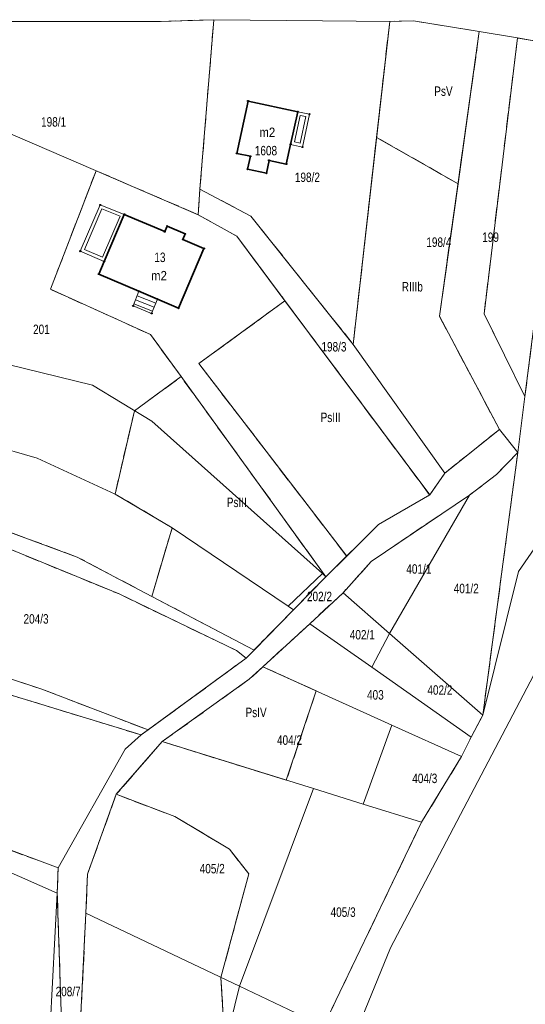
# Model space of a CAD drawing. Header units: metres. Extents: x 7496145 to 7500200, y 5498500 to 5502080.
# Tile 128 of 202: x 7497680 to 7497760, y 5501450 to 5501606. Entities that reach past the tile are written whole.
import ezdxf
from ezdxf.enums import TextEntityAlignment as Align

# ---------------------------------------------------------------- set-up
doc = ezdxf.new("R2010")
doc.units = ezdxf.units.M
doc.header["$MEASUREMENT"] = 0
for name, pattern in [('2.25_0.75', [3, 2.25, -0.75]), ('219-1000', [0]), ('egug-1000', [0])]:
    doc.linetypes.add(name, pattern=pattern)
doc.layers.get('0').update_dxf_attribs({"color": 2, "linetype": 'CONTINUOUS', "lineweight": 5})
for name, color, linetype in [('209-oznaczenie konturu klasyfikacyjnego', 7, 'CONTINUOUS'), ('211-numer działki ewidencyjnej', 7, 'CONTINUOUS'), ('217-kontur klasyfikacyjny', 7, 'CONTINUOUS'), ('218-kontur użytku gruntowego', 7, 'CONTINUOUS'), ('219-działka ewidencyjna', 7, 'CONTINUOUS'), ('312-budynek ewidencyjny', 7, 'CONTINUOUS'), ('312-oznaczenie budynku ewidencyjnego', 7, 'CONTINUOUS'), ('312-oznaczenie budynku ewidencyjnego-Atr117', 7, 'CONTINUOUS'), ('352-schody', 7, 'CONTINUOUS'), ('Punkt budynku', 7, 'CONTINUOUS'), ('taras', 7, 'CONTINUOUS')]:
    doc.layers.add(name, color=color, linetype=linetype)
doc.styles.get("Standard").update_dxf_attribs({"font": 'Working1250', "width": 0.75})

# ---------------------------------------------------------------- blocks, each defined once
blk = doc.blocks.new('PUNKTBUD')
at = {"color": 0}
blk.add_circle((0, 0), 0.09, dxfattribs=at)

msp = doc.modelspace()

# ---------------------------------------------------------------- linework, layer by layer
at = {"layer": '217-kontur klasyfikacyjny', "color": 3, "linetype": '2.25_0.75', "lineweight": 18, "flags": 128}
for points in [[(7497710.43, 5501606.21), (7497701.99, 5501605.93)], [(7497708.24, 5501579.36), (7497710.43, 5501606.21)], [(7497742.06, 5501606.03), (7497738.29, 5501605.93)], [(7497752.48, 5501604.35), (7497742.06, 5501606.03)], [(7497701.99, 5501605.93), (7497677.88, 5501605.91)], [(7497738.29, 5501605.93), (7497736.21, 5501587.55)], [(7497749.11, 5501580.22), (7497752.48, 5501604.35)], [(7497758.51, 5501603.31), (7497753.23, 5501559.57)], [(7497766.76, 5501601.85), (7497758.51, 5501603.31)], [(7497759.7, 5501546.5), (7497766.76, 5501601.85)], [(7497736.21, 5501587.55), (7497732.51, 5501554.75)], [(7497749.11, 5501580.22), (7497736.21, 5501587.55)], [(7497684.57, 5501563.48), (7497691.8, 5501582.28)], [(7497691.8, 5501582.28), (7497707.95, 5501575.31)], [(7497746.17, 5501559.21), (7497749.11, 5501580.22)], [(7497707.95, 5501575.31), (7497708.24, 5501579.36)], [(7497716.3, 5501575.08), (7497708.24, 5501579.36)], [(7497707.95, 5501575.31), (7497714.07, 5501571.89)], [(7497732.51, 5501554.75), (7497716.3, 5501575.08)], [(7497714.07, 5501571.89), (7497721.7, 5501561.66)], [(7497700.42, 5501556.31), (7497684.57, 5501563.48)], [(7497721.7, 5501561.66), (7497708.07, 5501551.7)], [(7497721.7, 5501561.66), (7497744.63, 5501530.89)], [(7497755.67, 5501541.28), (7497746.17, 5501559.21)], [(7497753.23, 5501559.57), (7497759.7, 5501546.5)], [(7497705.25, 5501549.64), (7497700.42, 5501556.31)], [(7497708.07, 5501551.7), (7497731.48, 5501521.21)], [(7497697.86, 5501544.24), (7497705.25, 5501549.64)], [(7497728.18, 5501517.94), (7497705.25, 5501549.64)], [(7497694.8, 5501531.03), (7497697.86, 5501544.24)], [(7497747.01, 5501534.37), (7497755.67, 5501541.28)], [(7497758.57, 5501537.62), (7497755.2, 5501534.12)], [(7497756.22, 5501519.91), (7497758.57, 5501537.62)], [(7497744.63, 5501530.89), (7497747.01, 5501534.37)], [(7497755.2, 5501534.12), (7497750.91, 5501530.87)], [(7497688.82, 5501521.05), (7497658.02, 5501532.41)], [(7497703.85, 5501525.7), (7497694.8, 5501531.03)], [(7497750.91, 5501530.87), (7497735.37, 5501520.35)], [(7497736.52, 5501526.19), (7497744.63, 5501530.89)], [(7497700.61, 5501514.82), (7497703.85, 5501525.7)], [(7497731.48, 5501521.21), (7497736.52, 5501526.19)], [(7497672.34, 5501524.67), (7497695.43, 5501515.2)], [(7497700.61, 5501514.82), (7497688.82, 5501521.05)], [(7497735.37, 5501520.35), (7497730.92, 5501515.4)], [(7497624.72, 5501519.38), (7497683.19, 5501500.11)], [(7497753.04, 5501496.02), (7497756.22, 5501519.91)], [(7497723.04, 5501512.69), (7497728.18, 5501517.94)], [(7497695.43, 5501515.2), (7497714.02, 5501506.24)], [(7497716.8, 5501506.3), (7497700.61, 5501514.82)], [(7497730.92, 5501515.4), (7497725.65, 5501510.49)], [(7497716.8, 5501506.3), (7497723.04, 5501512.69)], [(7497725.65, 5501510.49), (7497718.21, 5501503.67)], [(7497714.02, 5501506.24), (7497715.58, 5501505.05)], [(7497715.58, 5501505.05), (7497716.8, 5501506.3)], [(7497659.28, 5501505), (7497698.95, 5501492.86)], [(7497700.02, 5501493.65), (7497715.58, 5501505.05)], [(7497718.21, 5501503.67), (7497716.06, 5501501.68)], [(7497718.21, 5501503.67), (7497726.65, 5501499.85)], [(7497716.06, 5501501.68), (7497702.27, 5501491.81)], [(7497683.19, 5501500.11), (7497700.02, 5501493.65)], [(7497726.65, 5501499.85), (7497721.92, 5501485.69)], [(7497751.19, 5501492.51), (7497753.04, 5501496.02)], [(7497698.95, 5501492.86), (7497700.02, 5501493.65)], [(7497749.65, 5501489.43), (7497751.19, 5501492.51)], [(7497702.27, 5501491.81), (7497699.52, 5501488.65)], [(7497721.92, 5501485.69), (7497702.27, 5501491.81)], [(7497743.33, 5501479.02), (7497749.65, 5501489.43)], [(7497699.52, 5501488.65), (7497694.99, 5501483.45)], [(7497685.78, 5501471.78), (7497651.33, 5501484.67)], [(7497694.99, 5501483.45), (7497690.42, 5501470.78)], [(7497694.99, 5501483.45), (7497704.27, 5501479.92)], [(7497704.27, 5501479.92), (7497712.93, 5501474.74)], [(7497727.81, 5501446.71), (7497743.33, 5501479.02)], [(7497712.93, 5501474.74), (7497715.97, 5501470.84)], [(7497685.64, 5501467.78), (7497685.78, 5501471.78)], [(7497690.42, 5501470.78), (7497690.18, 5501464.61)], [(7497715.97, 5501470.84), (7497711.56, 5501454.44)], [(7497686.62, 5501438.11), (7497685.64, 5501467.78)], [(7497690.18, 5501464.61), (7497688.5, 5501430.63)], [(7497711.56, 5501454.44), (7497713.46, 5501423.22)]]:
    msp.add_lwpolyline(points, dxfattribs=at)
at = {"layer": '218-kontur użytku gruntowego', "color": 3, "linetype": 'egug-1000', "lineweight": 18, "flags": 128}
for points in [[(7497710.43, 5501606.21), (7497701.99, 5501605.93)], [(7497710.43, 5501606.21), (7497708.24, 5501579.36)], [(7497727.64, 5501606.04), (7497710.43, 5501606.21)], [(7497738.29, 5501605.93), (7497727.64, 5501606.04)], [(7497742.06, 5501606.03), (7497738.29, 5501605.93)], [(7497752.48, 5501604.35), (7497742.06, 5501606.03)], [(7497701.99, 5501605.93), (7497677.88, 5501605.91)], [(7497738.29, 5501605.93), (7497736.21, 5501587.55)], [(7497749.11, 5501580.22), (7497752.48, 5501604.35)], [(7497758.51, 5501603.31), (7497752.48, 5501604.35)], [(7497758.51, 5501603.31), (7497753.23, 5501559.57)], [(7497766.76, 5501601.85), (7497758.51, 5501603.31)], [(7497759.7, 5501546.5), (7497766.76, 5501601.85)], [(7497736.21, 5501587.55), (7497732.51, 5501554.75)], [(7497736.21, 5501587.55), (7497749.11, 5501580.22)], [(7497691.8, 5501582.28), (7497684.57, 5501563.48)], [(7497707.95, 5501575.31), (7497691.8, 5501582.28)], [(7497746.17, 5501559.21), (7497749.11, 5501580.22)], [(7497708.24, 5501579.36), (7497707.95, 5501575.31)], [(7497716.3, 5501575.08), (7497708.24, 5501579.36)], [(7497707.95, 5501575.31), (7497714.07, 5501571.89)], [(7497732.51, 5501554.75), (7497716.3, 5501575.08)], [(7497714.07, 5501571.89), (7497721.7, 5501561.66)], [(7497684.57, 5501563.48), (7497700.42, 5501556.31)], [(7497721.7, 5501561.66), (7497708.07, 5501551.7)], [(7497721.7, 5501561.66), (7497744.63, 5501530.89)], [(7497755.67, 5501541.28), (7497746.17, 5501559.21)], [(7497753.23, 5501559.57), (7497759.7, 5501546.5)], [(7497700.42, 5501556.31), (7497705.25, 5501549.64)], [(7497708.07, 5501551.7), (7497731.48, 5501521.21)], [(7497705.25, 5501549.64), (7497697.86, 5501544.24)], [(7497728.18, 5501517.94), (7497705.25, 5501549.64)], [(7497697.86, 5501544.24), (7497694.8, 5501531.03)], [(7497747.01, 5501534.37), (7497755.67, 5501541.28)], [(7497755.67, 5501541.28), (7497758.57, 5501537.62)], [(7497758.57, 5501537.62), (7497755.2, 5501534.12)], [(7497756.22, 5501519.91), (7497758.57, 5501537.62)], [(7497744.63, 5501530.89), (7497747.01, 5501534.37)], [(7497755.2, 5501534.12), (7497750.91, 5501530.87)], [(7497658.02, 5501532.41), (7497688.82, 5501521.05)], [(7497694.8, 5501531.03), (7497703.85, 5501525.7)], [(7497750.91, 5501530.87), (7497735.37, 5501520.35)], [(7497736.52, 5501526.19), (7497744.63, 5501530.89)], [(7497703.85, 5501525.7), (7497700.61, 5501514.82)], [(7497731.48, 5501521.21), (7497736.52, 5501526.19)], [(7497695.43, 5501515.2), (7497672.34, 5501524.67)], [(7497688.82, 5501521.05), (7497700.61, 5501514.82)], [(7497728.18, 5501517.94), (7497731.48, 5501521.21)], [(7497735.37, 5501520.35), (7497730.92, 5501515.4)], [(7497624.72, 5501519.38), (7497683.19, 5501500.11)], [(7497753.04, 5501496.02), (7497756.22, 5501519.91)], [(7497723.04, 5501512.69), (7497728.18, 5501517.94)], [(7497714.02, 5501506.24), (7497695.43, 5501515.2)], [(7497700.61, 5501514.82), (7497716.8, 5501506.3)], [(7497730.92, 5501515.4), (7497725.65, 5501510.49)], [(7497716.8, 5501506.3), (7497723.04, 5501512.69)], [(7497725.65, 5501510.49), (7497718.21, 5501503.67)], [(7497715.58, 5501505.05), (7497714.02, 5501506.24)], [(7497715.58, 5501505.05), (7497716.8, 5501506.3)], [(7497698.95, 5501492.86), (7497659.28, 5501505)], [(7497700.02, 5501493.65), (7497715.58, 5501505.05)], [(7497718.21, 5501503.67), (7497716.06, 5501501.68)], [(7497726.65, 5501499.85), (7497718.21, 5501503.67)], [(7497738.4, 5501459.14), (7497761.62, 5501503.39)], [(7497716.06, 5501501.68), (7497702.27, 5501491.81)], [(7497683.19, 5501500.11), (7497700.02, 5501493.65)], [(7497721.92, 5501485.69), (7497726.65, 5501499.85)], [(7497751.19, 5501492.51), (7497753.04, 5501496.02)], [(7497698.95, 5501492.86), (7497700.02, 5501493.65)], [(7497696.38, 5501490.58), (7497698.95, 5501492.86)], [(7497749.65, 5501489.43), (7497751.19, 5501492.51)], [(7497685.78, 5501471.78), (7497696.38, 5501490.58)], [(7497702.27, 5501491.81), (7497699.52, 5501488.65)], [(7497702.27, 5501491.81), (7497721.92, 5501485.69)], [(7497743.33, 5501479.02), (7497749.65, 5501489.43)], [(7497699.52, 5501488.65), (7497694.99, 5501483.45)], [(7497651.33, 5501484.67), (7497685.78, 5501471.78)], [(7497694.99, 5501483.45), (7497690.42, 5501470.78)], [(7497704.27, 5501479.92), (7497694.99, 5501483.45)], [(7497712.93, 5501474.74), (7497704.27, 5501479.92)], [(7497727.81, 5501446.71), (7497743.33, 5501479.02)], [(7497715.97, 5501470.84), (7497712.93, 5501474.74)], [(7497685.64, 5501467.78), (7497685.78, 5501471.78)], [(7497690.42, 5501470.78), (7497690.18, 5501464.61)], [(7497711.56, 5501454.44), (7497715.97, 5501470.84)], [(7497686.62, 5501438.11), (7497685.64, 5501467.78)], [(7497690.18, 5501464.61), (7497688.5, 5501430.63)], [(7497720.95, 5501416.36), (7497738.4, 5501459.14)], [(7497713.46, 5501423.22), (7497711.56, 5501454.44)]]:
    msp.add_lwpolyline(points, dxfattribs=at)
at = {"layer": '219-działka ewidencyjna', "color": 3, "linetype": '219-1000', "lineweight": 18, "flags": 128}
for points in [[(7497701.99, 5501605.93), (7497710.43, 5501606.21)], [(7497708.24, 5501579.36), (7497710.43, 5501606.21)], [(7497710.43, 5501606.21), (7497727.64, 5501606.04)], [(7497727.64, 5501606.04), (7497738.29, 5501605.93)], [(7497742.06, 5501606.03), (7497738.29, 5501605.93)], [(7497742.06, 5501606.03), (7497752.48, 5501604.35)], [(7497677.88, 5501605.91), (7497701.99, 5501605.93)], [(7497732.51, 5501554.75), (7497738.29, 5501605.93)], [(7497746.17, 5501559.21), (7497752.48, 5501604.35)], [(7497752.48, 5501604.35), (7497758.51, 5501603.31)], [(7497758.51, 5501603.31), (7497753.23, 5501559.57)], [(7497758.51, 5501603.31), (7497766.76, 5501601.85)], [(7497766.76, 5501601.85), (7497759.7, 5501546.5)], [(7497655.72, 5501597.84), (7497707.95, 5501575.31)], [(7497708.24, 5501579.36), (7497707.95, 5501575.31)], [(7497708.24, 5501579.36), (7497716.3, 5501575.08)], [(7497707.95, 5501575.31), (7497714.07, 5501571.89)], [(7497732.51, 5501554.75), (7497716.3, 5501575.08)], [(7497729.6, 5501551.05), (7497714.07, 5501571.89)], [(7497618.99, 5501565.97), (7497691.22, 5501548.3)], [(7497746.17, 5501559.21), (7497755.67, 5501541.28)], [(7497753.23, 5501559.57), (7497759.7, 5501546.5)], [(7497732.51, 5501554.75), (7497747.01, 5501534.37)], [(7497758.71, 5501518.78), (7497782.58, 5501553.4)], [(7497758.71, 5501518.78), (7497782.58, 5501553.4)], [(7497729.6, 5501551.05), (7497744.63, 5501530.89)], [(7497691.22, 5501548.3), (7497700.6, 5501542.57)], [(7497758.57, 5501537.62), (7497759.7, 5501546.5)], [(7497659.46, 5501543.4), (7497682.46, 5501536.73)], [(7497700.6, 5501542.57), (7497727.66, 5501518.43)], [(7497747.01, 5501534.37), (7497755.67, 5501541.28)], [(7497755.67, 5501541.28), (7497758.57, 5501537.62)], [(7497755.2, 5501534.12), (7497758.57, 5501537.62)], [(7497756.22, 5501519.91), (7497758.57, 5501537.62)], [(7497682.46, 5501536.73), (7497694.8, 5501531.03)], [(7497744.63, 5501530.89), (7497747.01, 5501534.37)], [(7497750.91, 5501530.87), (7497755.2, 5501534.12)], [(7497703.85, 5501525.7), (7497694.8, 5501531.03)], [(7497735.37, 5501520.35), (7497750.91, 5501530.87)], [(7497744.63, 5501530.89), (7497736.52, 5501526.19)], [(7497738.28, 5501508.95), (7497750.91, 5501530.87)], [(7497703.85, 5501525.7), (7497722.2, 5501513.28)], [(7497728.18, 5501517.94), (7497736.52, 5501526.19)], [(7497672.34, 5501524.67), (7497695.43, 5501515.2)], [(7497730.92, 5501515.4), (7497735.37, 5501520.35)], [(7497753.04, 5501496.02), (7497756.22, 5501519.91)], [(7497753.04, 5501496.02), (7497758.71, 5501518.78)], [(7497753.04, 5501496.02), (7497758.71, 5501518.78)], [(7497722.2, 5501513.28), (7497727.66, 5501518.43)], [(7497723.04, 5501512.69), (7497728.18, 5501517.94)], [(7497727.66, 5501518.43), (7497728.18, 5501517.94)], [(7497695.43, 5501515.2), (7497714.02, 5501506.24)], [(7497725.65, 5501510.49), (7497730.92, 5501515.4)], [(7497730.92, 5501515.4), (7497738.28, 5501508.95)], [(7497715.58, 5501505.05), (7497723.04, 5501512.69)], [(7497722.2, 5501513.28), (7497723.04, 5501512.69)], [(7497718.21, 5501503.67), (7497725.65, 5501510.49)], [(7497725.65, 5501510.49), (7497735.48, 5501503.58)], [(7497735.48, 5501503.58), (7497738.28, 5501508.95)], [(7497738.28, 5501508.95), (7497753.04, 5501496.02)], [(7497714.02, 5501506.24), (7497715.58, 5501505.05)], [(7497659.28, 5501505), (7497698.95, 5501492.86)], [(7497698.95, 5501492.86), (7497715.58, 5501505.05)], [(7497716.06, 5501501.68), (7497718.21, 5501503.67)], [(7497718.21, 5501503.67), (7497732.45, 5501497.22)], [(7497735.48, 5501503.58), (7497751.19, 5501492.51)], [(7497702.27, 5501491.81), (7497716.06, 5501501.68)], [(7497732.45, 5501497.22), (7497738.61, 5501494.43)], [(7497751.19, 5501492.51), (7497753.04, 5501496.02)], [(7497751.19, 5501492.51), (7497753.04, 5501496.02)], [(7497734.07, 5501481.91), (7497738.61, 5501494.43)], [(7497738.61, 5501494.43), (7497749.65, 5501489.43)], [(7497696.38, 5501490.58), (7497698.95, 5501492.86)], [(7497749.65, 5501489.43), (7497751.19, 5501492.51)], [(7497749.65, 5501489.43), (7497751.19, 5501492.51)], [(7497685.78, 5501471.78), (7497696.38, 5501490.58)], [(7497694.99, 5501483.45), (7497702.27, 5501491.81)], [(7497702.27, 5501491.81), (7497726.22, 5501484.35)], [(7497743.33, 5501479.02), (7497749.65, 5501489.43)], [(7497743.33, 5501479.02), (7497749.65, 5501489.43)], [(7497714.52, 5501453.03), (7497726.22, 5501484.35)], [(7497726.22, 5501484.35), (7497734.07, 5501481.91)], [(7497685.64, 5501467.78), (7497650.75, 5501483.19)], [(7497690.42, 5501470.78), (7497694.99, 5501483.45)], [(7497734.07, 5501481.91), (7497743.33, 5501479.02)], [(7497727.81, 5501446.71), (7497743.33, 5501479.02)], [(7497727.81, 5501446.71), (7497743.33, 5501479.02)], [(7497685.64, 5501467.78), (7497685.78, 5501471.78)], [(7497690.18, 5501464.61), (7497690.42, 5501470.78)], [(7497684.13, 5501439.47), (7497685.64, 5501467.78)], [(7497685.64, 5501467.78), (7497686.62, 5501438.11)], [(7497688.5, 5501430.63), (7497690.18, 5501464.61)], [(7497690.18, 5501464.61), (7497714.52, 5501453.03)], [(7497706.39, 5501419.93), (7497714.52, 5501453.03)], [(7497714.52, 5501453.03), (7497727.81, 5501446.71)]]:
    msp.add_lwpolyline(points, dxfattribs=at)
at = {"layer": '312-budynek ewidencyjny', "color": 7, "linetype": 'Continuous', "lineweight": 35, "flags": 128}
for points in [[(7497714.07, 5501585.03), (7497715.85, 5501593.32)], [(7497715.85, 5501593.32), (7497723.74, 5501591.63)], [(7497723.74, 5501591.63), (7497722.6, 5501586.45)], [(7497722.6, 5501586.45), (7497721.92, 5501583.33)], [(7497716.22, 5501584.56), (7497714.07, 5501585.03)], [(7497715.77, 5501582.51), (7497716.22, 5501584.56)], [(7497719.18, 5501583.92), (7497718.78, 5501581.89)], [(7497721.92, 5501583.33), (7497719.18, 5501583.92)], [(7497718.78, 5501581.89), (7497715.77, 5501582.51)], [(7497693.07, 5501567.91), (7497696.26, 5501575.36)], [(7497696.26, 5501575.36), (7497702.66, 5501572.62)], [(7497702.66, 5501572.62), (7497703.04, 5501573.5)], [(7497703.04, 5501573.5), (7497705.9, 5501572.26)], [(7497705.9, 5501572.26), (7497705.53, 5501571.39)], [(7497705.53, 5501571.39), (7497708.88, 5501569.96)], [(7497708.88, 5501569.96), (7497704.83, 5501560.49)], [(7497692.21, 5501565.9), (7497693.07, 5501567.91)], [(7497698.58, 5501563.17), (7497692.21, 5501565.9)], [(7497701.51, 5501561.91), (7497698.58, 5501563.17)], [(7497704.83, 5501560.49), (7497701.51, 5501561.91)]]:
    msp.add_lwpolyline(points, dxfattribs=at)
at = {"layer": '352-schody', "color": 7, "linetype": 'Continuous', "lineweight": 18, "flags": 128}
msp.add_lwpolyline([(7497697.66, 5501560.84), (7497698.58, 5501563.17), (7497701.51, 5501561.91), (7497700.59, 5501559.66)], close=True, dxfattribs=at)
msp.add_lwpolyline([(7497697.66, 5501560.84), (7497698.58, 5501563.17), (7497701.51, 5501561.91), (7497700.59, 5501559.66)], close=True, dxfattribs=at)
for points in [[(7497701.26, 5501561.3), (7497698.3, 5501562.47)], [(7497700.26, 5501562.45), (7497698.56, 5501563.12)], [(7497700.73, 5501560), (7497697.79, 5501561.17)], [(7497701, 5501560.65), (7497698.05, 5501561.82)]]:
    msp.add_lwpolyline(points, dxfattribs=at)
at = {"layer": 'taras', "color": 0, "lineweight": 18}
for p, q in [((7497722.6, 5501586.45), (7497723.74, 5501591.63)), ((7497723.19, 5501586.83), (7497724.12, 5501591.04)), ((7497723.74, 5501591.63), (7497725.6, 5501591.23)), ((7497725, 5501590.85), (7497724.09, 5501586.62)), ((7497724.12, 5501591.04), (7497725, 5501590.85)), ((7497725.6, 5501591.23), (7497724.47, 5501586.02)), ((7497724.47, 5501586.02), (7497722.6, 5501586.45)), ((7497724.09, 5501586.62), (7497723.19, 5501586.83)), ((7497689.29, 5501569.53), (7497692.45, 5501576.85)), ((7497692.45, 5501576.85), (7497696.26, 5501575.36)), ((7497689.95, 5501569.79), (7497692.72, 5501576.21)), ((7497692.72, 5501576.21), (7497695.6, 5501575.08)), ((7497695.6, 5501575.08), (7497692.81, 5501568.57)), ((7497696.26, 5501575.36), (7497693.07, 5501567.91)), ((7497693.07, 5501567.91), (7497689.29, 5501569.53)), ((7497692.81, 5501568.57), (7497689.95, 5501569.79))]:
    msp.add_line(p, q, dxfattribs=at)

# ---------------------------------------------------------------- block references
at = {"layer": 'Punkt budynku', "color": 5, "linetype": 'Continuous', "lineweight": 13}
for p in [(7497715.85, 5501593.32), (7497723.74, 5501591.63), (7497725.6, 5501591.23), (7497722.6, 5501586.45), (7497724.47, 5501586.02), (7497714.07, 5501585.03), (7497716.22, 5501584.56), (7497715.77, 5501582.51), (7497719.18, 5501583.92), (7497721.92, 5501583.33), (7497718.78, 5501581.89), (7497692.45, 5501576.85), (7497696.26, 5501575.36), (7497703.04, 5501573.5), (7497702.66, 5501572.62), (7497705.9, 5501572.26), (7497705.53, 5501571.39), (7497689.29, 5501569.53), (7497708.88, 5501569.96), (7497693.07, 5501567.91), (7497692.21, 5501565.9), (7497698.58, 5501563.17), (7497697.66, 5501560.84), (7497701.51, 5501561.91), (7497700.59, 5501559.66), (7497704.83, 5501560.49)]:
    msp.add_blockref('PUNKTBUD', p, dxfattribs=at)

# ---------------------------------------------------------------- texts
at = {"layer": '209-oznaczenie konturu klasyfikacyjnego', "color": 3, "linetype": 'Continuous', "lineweight": 18, "width": 0.79}
for s, p in [('PsV', (7497745.35, 5501594.13)), ('RIIIb', (7497740.2, 5501563.14)), ('PsIII', (7497727.35, 5501542.44)), ('PsIII', (7497712.49, 5501528.97)), ('PsIV', (7497715.46, 5501495.68))]:
    msp.add_text(s, height=1.5, dxfattribs=at).set_placement(p)
at = {"layer": '211-numer działki ewidencyjnej', "color": 3, "linetype": 'Continuous', "lineweight": 18, "width": 0.79}
for s, p in [('198/1', (7497683.08, 5501590.76)), ('201', (7497681.81, 5501557.89)), ('198/3', (7497727.48, 5501555.13)), ('401/1', (7497740.92, 5501519.91)), ('202/2', (7497725.19, 5501515.56)), ('401/2', (7497748.43, 5501516.82)), ('204/3', (7497680.3, 5501512)), ('402/1', (7497731.97, 5501509.49)), ('403', (7497734.7, 5501499.96)), ('402/2', (7497744.26, 5501500.73)), ('404/2', (7497720.44, 5501492.79)), ('404/3', (7497741.86, 5501486.73)), ('405/2', (7497708.2, 5501472.42)), ('405/3', (7497728.93, 5501465.53)), ('208/7', (7497685.38, 5501452.95))]:
    msp.add_text(s, height=1.5, dxfattribs=at).set_placement(p, align=Align.TOP_LEFT)
for s, p in [('198/2', (7497723.27, 5501580.48)), ('198/4', (7497744.09, 5501570.2)), ('199', (7497752.94, 5501570.99))]:
    msp.add_text(s, height=1.5, dxfattribs=at).set_placement(p)
at = {"layer": '312-oznaczenie budynku ewidencyjnego', "color": 7, "linetype": 'Continuous', "lineweight": 18, "width": 0.79}
for s, p in [('1608', (7497716.93, 5501586.21)), ('13', (7497701.02, 5501569.3))]:
    msp.add_text(s, height=1.5, dxfattribs=at).set_placement(p, align=Align.TOP_LEFT)
at = {"layer": '312-oznaczenie budynku ewidencyjnego-Atr117', "color": 7, "width": 0.9}
msp.add_text('m2', height=1.5, dxfattribs=at).set_placement((7497718.91, 5501587.61), align=Align.CENTER)
msp.add_text('m2', height=1.5, dxfattribs=at).set_placement((7497700.5, 5501566.39), align=Align.TOP_LEFT)

doc.saveas('drawing.dxf')
